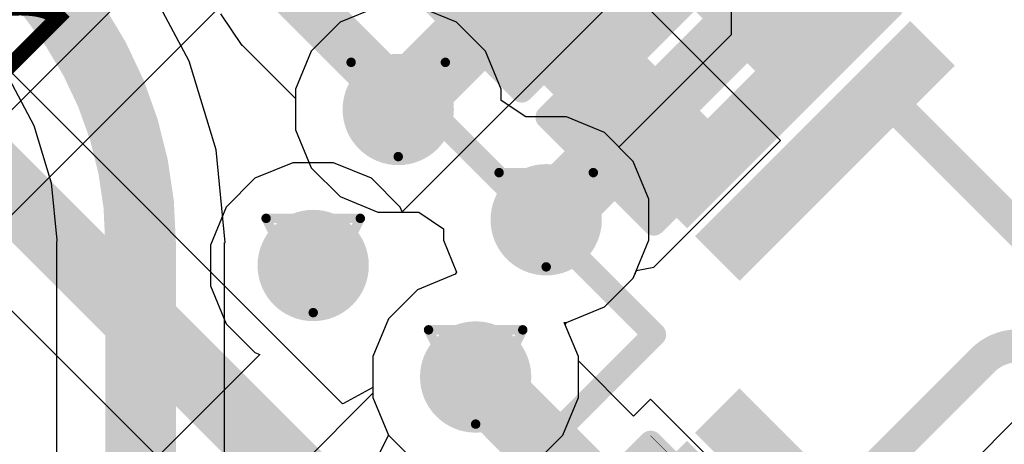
# Model space of a CAD drawing. Header units: inches. Extents: x 0 to 12.2, y 0 to 7.
# Tile 81 of 154: x 2.3794 to 2.5884, y 2.3402 to 2.4303. Entities that reach past the tile are written whole.
import ezdxf

# ---------------------------------------------------------------- set-up
doc = ezdxf.new("R2010")
doc.units = ezdxf.units.IN
doc.header["$MEASUREMENT"] = 0
for name, color, linetype in [('Bottom Layer', 5, 'Continuous'), ('Bottom Overlay', 54, 'Continuous'), ('Bottom Paste', 16, 'Continuous'), ('Bottom Solder', 6, 'Continuous'), ('Drill Drawing', 1, 'Continuous'), ('Layer 1', 16, 'Continuous'), ('Layer 2', 76, 'Continuous'), ('Top Layer', 1, 'Continuous'), ('Top Overlay', 2, 'Continuous'), ('Top Paste', 8, 'Continuous'), ('Top Solder', 216, 'Continuous'), ('Via Holes', 16, 'Continuous')]:
    doc.layers.add(name, color=color, linetype=linetype)
doc.styles.add('Arial', font='txt', dxfattribs={"height": 0.2})

# ---------------------------------------------------------------- blocks, each defined once
blk = doc.blocks.new('LQFP_128_EP_14_14__28')
at = {"layer": 'Top Layer'}
for points in [[(0.18504, 0.26967), (0.17716, 0.26967), (0.17716, 0.32873), (0.18504, 0.32873)], [(0.20079, 0.26967), (0.19291, 0.26967), (0.19291, 0.32873), (0.20079, 0.32873)], [(0.21654, 0.26967), (0.20866, 0.26967), (0.20866, 0.32873), (0.21654, 0.32873)], [(0.23229, 0.26967), (0.22441, 0.26967), (0.22441, 0.32873), (0.23229, 0.32873)], [(0.24804, 0.26967), (0.24016, 0.26967), (0.24016, 0.32873), (0.24804, 0.32873)], [(0.26967, 0.24016), (0.26967, 0.24804), (0.32873, 0.24804), (0.32873, 0.24016)]]:
    blk.add_hatch(color=1, dxfattribs=at).paths.add_polyline_path(points)
at = {"layer": 'Top Paste'}
for points in [[(0.18504, 0.26967), (0.17716, 0.26967), (0.17716, 0.32873), (0.18504, 0.32873)], [(0.20079, 0.26967), (0.19291, 0.26967), (0.19291, 0.32873), (0.20079, 0.32873)], [(0.21654, 0.26967), (0.20866, 0.26967), (0.20866, 0.32873), (0.21654, 0.32873)], [(0.23229, 0.26967), (0.22441, 0.26967), (0.22441, 0.32873), (0.23229, 0.32873)], [(0.24804, 0.26967), (0.24016, 0.26967), (0.24016, 0.32873), (0.24804, 0.32873)], [(0.26967, 0.24016), (0.26967, 0.24804), (0.32873, 0.24804), (0.32873, 0.24016)]]:
    blk.add_hatch(color=8, dxfattribs=at).paths.add_polyline_path(points)
at = {"layer": 'Top Solder'}
for points in [[(0.18779, 0.26692), (0.17441, 0.26692), (0.17441, 0.33148), (0.18779, 0.33148)], [(0.20354, 0.26692), (0.19016, 0.26692), (0.19016, 0.33148), (0.20354, 0.33148)], [(0.21929, 0.26692), (0.20591, 0.26692), (0.20591, 0.33148), (0.21929, 0.33148)], [(0.23504, 0.26692), (0.22166, 0.26692), (0.22166, 0.33148), (0.23504, 0.33148)], [(0.25079, 0.26692), (0.23741, 0.26692), (0.23741, 0.33148), (0.25079, 0.33148)], [(0.26692, 0.23741), (0.26692, 0.25079), (0.33148, 0.25079), (0.33148, 0.23741)], [(0.26692, 0.22166), (0.26692, 0.23504), (0.33148, 0.23504), (0.33148, 0.22166)]]:
    blk.add_hatch(color=216, dxfattribs=at).paths.add_polyline_path(points)
at = {"layer": 'Top Overlay', "const_width": 0.005}
for points in [[(-0.24606, 0.24606), (0.24606, 0.24606)], [(0.24606, -0.24606), (0.24606, 0.24606)]]:
    blk.add_lwpolyline(points, dxfattribs=at)
at = {"layer": 'Top Overlay', "const_width": 0.0025}
blk.add_lwpolyline([(0.24481, 0.24606, 1), (0.24731, 0.24606, 1)], format="xyb", close=True, dxfattribs=at)
blk.add_lwpolyline([(0.24481, 0.24606, 1), (0.24731, 0.24606, 1)], format="xyb", close=True, dxfattribs=at)
blk = doc.blocks.new('R___0402_B_142')
at = {"layer": 'Bottom Layer'}
for points in [[(-0.0095, 0.0125), (-0.0095, -0.0125), (-0.0275, -0.0125), (-0.0275, 0.0125)], [(0.0275, 0.0125), (0.0275, -0.0125), (0.0095, -0.0125), (0.0095, 0.0125)]]:
    blk.add_hatch(color=5, dxfattribs=at).paths.add_polyline_path(points)
at = {"layer": 'Bottom Paste'}
for points in [[(-0.0095, 0.0125), (-0.0095, -0.0125), (-0.0275, -0.0125), (-0.0275, 0.0125)], [(0.0275, 0.0125), (0.0275, -0.0125), (0.0095, -0.0125), (0.0095, 0.0125)]]:
    blk.add_hatch(color=16, dxfattribs=at).paths.add_polyline_path(points)
at = {"layer": 'Bottom Solder'}
for points in [[(-0.00733, 0.01467), (-0.00733, -0.01467), (-0.02967, -0.01467), (-0.02967, 0.01467)], [(0.02967, 0.01467), (0.02967, -0.01467), (0.00733, -0.01467), (0.00733, 0.01467)]]:
    blk.add_hatch(color=6, dxfattribs=at).paths.add_polyline_path(points)
at = {"layer": 'Bottom Overlay'}
for points, const_width in [([(-0.031, 0.016), (0.031, 0.016)], 0.005), ([(-0.031, 0.016), (-0.031, -0.016)], 0.005), ([(-0.032, 0.017), (0.032, 0.017)], 0.000127), ([(0.031, 0.016), (0.031, -0.016)], 0.005), ([(-0.031, -0.016), (0.031, -0.016)], 0.005)]:
    blk.add_lwpolyline(points, dxfattribs=dict(at, const_width=const_width))
for points, const_width in [([(-0.03225, 0.016, 1), (-0.02975, 0.016, 1)], 0.0025), ([(-0.03225, 0.016, 1), (-0.02975, 0.016, 1)], 0.0025), ([(-0.03203, 0.017, 1), (-0.03197, 0.017, 1)], 0.0000635), ([(0.02975, 0.016, 1), (0.03225, 0.016, 1)], 0.0025), ([(0.02975, 0.016, 1), (0.03225, 0.016, 1)], 0.0025), ([(0.03197, 0.017, 1), (0.03203, 0.017, 1)], 0.0000635), ([(-0.03225, -0.016, 1), (-0.02975, -0.016, 1)], 0.0025), ([(-0.03225, -0.016, 1), (-0.02975, -0.016, 1)], 0.0025), ([(0.02975, -0.016, 1), (0.03225, -0.016, 1)], 0.0025), ([(0.02975, -0.016, 1), (0.03225, -0.016, 1)], 0.0025)]:
    blk.add_lwpolyline(points, format="xyb", close=True, dxfattribs=dict(at, const_width=const_width))
blk = doc.blocks.new('R___0402_B_155')
at = {"layer": 'Bottom Layer'}
for points in [[(-0.0095, 0.0125), (-0.0095, -0.0125), (-0.0275, -0.0125), (-0.0275, 0.0125)], [(0.0275, 0.0125), (0.0275, -0.0125), (0.0095, -0.0125), (0.0095, 0.0125)]]:
    blk.add_hatch(color=5, dxfattribs=at).paths.add_polyline_path(points)
at = {"layer": 'Bottom Paste'}
for points in [[(-0.0095, 0.0125), (-0.0095, -0.0125), (-0.0275, -0.0125), (-0.0275, 0.0125)], [(0.0275, 0.0125), (0.0275, -0.0125), (0.0095, -0.0125), (0.0095, 0.0125)]]:
    blk.add_hatch(color=16, dxfattribs=at).paths.add_polyline_path(points)
at = {"layer": 'Bottom Solder'}
for points in [[(-0.00733, 0.01467), (-0.00733, -0.01467), (-0.02967, -0.01467), (-0.02967, 0.01467)], [(0.02967, 0.01467), (0.02967, -0.01467), (0.00733, -0.01467), (0.00733, 0.01467)]]:
    blk.add_hatch(color=6, dxfattribs=at).paths.add_polyline_path(points)
at = {"layer": 'Bottom Overlay'}
for points, const_width in [([(-0.031, 0.016), (0.031, 0.016)], 0.005), ([(-0.031, -0.016), (-0.031, 0.016)], 0.005), ([(-0.032, 0.017), (0.032, 0.017)], 0.000127), ([(0.031, -0.016), (0.031, 0.016)], 0.005), ([(-0.031, -0.016), (0.031, -0.016)], 0.005)]:
    blk.add_lwpolyline(points, dxfattribs=dict(at, const_width=const_width))
for points, const_width in [([(-0.03225, 0.016, 1), (-0.02975, 0.016, 1)], 0.0025), ([(-0.03225, 0.016, 1), (-0.02975, 0.016, 1)], 0.0025), ([(-0.03203, 0.017, 1), (-0.03197, 0.017, 1)], 0.0000635), ([(0.02975, 0.016, 1), (0.03225, 0.016, 1)], 0.0025), ([(0.02975, 0.016, 1), (0.03225, 0.016, 1)], 0.0025), ([(0.03197, 0.017, 1), (0.03203, 0.017, 1)], 0.0000635), ([(-0.03225, -0.016, 1), (-0.02975, -0.016, 1)], 0.0025), ([(-0.03225, -0.016, 1), (-0.02975, -0.016, 1)], 0.0025), ([(0.02975, -0.016, 1), (0.03225, -0.016, 1)], 0.0025), ([(0.02975, -0.016, 1), (0.03225, -0.016, 1)], 0.0025)]:
    blk.add_lwpolyline(points, format="xyb", close=True, dxfattribs=dict(at, const_width=const_width))
blk = doc.blocks.new('C___0402_B_323')
at = {"layer": 'Bottom Layer'}
for points in [[(-0.0095, 0.0125), (-0.0095, -0.0125), (-0.0275, -0.0125), (-0.0275, 0.0125)], [(0.0275, 0.0125), (0.0275, -0.0125), (0.0095, -0.0125), (0.0095, 0.0125)]]:
    blk.add_hatch(color=5, dxfattribs=at).paths.add_polyline_path(points)
at = {"layer": 'Bottom Paste'}
for points in [[(-0.0095, 0.0125), (-0.0095, -0.0125), (-0.0275, -0.0125), (-0.0275, 0.0125)], [(0.0275, 0.0125), (0.0275, -0.0125), (0.0095, -0.0125), (0.0095, 0.0125)]]:
    blk.add_hatch(color=16, dxfattribs=at).paths.add_polyline_path(points)
at = {"layer": 'Bottom Solder'}
for points in [[(-0.00714, 0.01486), (-0.00714, -0.01486), (-0.02986, -0.01486), (-0.02986, 0.01486)], [(0.02986, 0.01486), (0.02986, -0.01486), (0.00714, -0.01486), (0.00714, 0.01486)]]:
    blk.add_hatch(color=6, dxfattribs=at).paths.add_polyline_path(points)
at = {"layer": 'Bottom Overlay', "const_width": 0.005}
for points in [[(-0.011, 0.016), (-0.031, 0.016)], [(-0.031, -0.016), (-0.031, 0.016)], [(0.031, 0.016), (0.011, 0.016)], [(0.031, -0.016), (0.031, 0.016)], [(-0.011, -0.016), (-0.031, -0.016)], [(0.031, -0.016), (0.011, -0.016)]]:
    blk.add_lwpolyline(points, dxfattribs=at)
at = {"layer": 'Bottom Overlay', "const_width": 0.0025}
for points in [[(-0.03225, 0.016, 1), (-0.02975, 0.016, 1)], [(-0.03225, 0.016, 1), (-0.02975, 0.016, 1)], [(-0.01225, 0.016, 1), (-0.00975, 0.016, 1)], [(0.00975, 0.016, 1), (0.01225, 0.016, 1)], [(0.02975, 0.016, 1), (0.03225, 0.016, 1)], [(0.02975, 0.016, 1), (0.03225, 0.016, 1)], [(-0.03225, -0.016, 1), (-0.02975, -0.016, 1)], [(-0.03225, -0.016, 1), (-0.02975, -0.016, 1)], [(-0.01225, -0.016, 1), (-0.00975, -0.016, 1)], [(0.00975, -0.016, 1), (0.01225, -0.016, 1)], [(0.02975, -0.016, 1), (0.03225, -0.016, 1)], [(0.02975, -0.016, 1), (0.03225, -0.016, 1)]]:
    blk.add_lwpolyline(points, format="xyb", close=True, dxfattribs=at)

msp = doc.modelspace()

# ---------------------------------------------------------------- hatches: boundary and pattern name
at = {"layer": 'Bottom Layer'}
h = msp.add_hatch(color=5, dxfattribs=at)
edge = h.paths.add_edge_path()
edge.add_arc((2.45976, 2.41129), 0.01181, 0, 360)
h = msp.add_hatch(color=5, dxfattribs=at)
edge = h.paths.add_edge_path()
edge.add_arc((2.49116, 2.38789), 0.01181, 0, 360)
h = msp.add_hatch(color=5, dxfattribs=at)
edge = h.paths.add_edge_path()
edge.add_arc((2.44171, 2.37819), 0.01181, 0, 360)
h = msp.add_hatch(color=5, dxfattribs=at)
edge = h.paths.add_edge_path()
edge.add_arc((2.47619, 2.35453), 0.01181, 0, 360)
at = {"layer": 'Layer 1'}
h = msp.add_hatch(color=16, dxfattribs=at)
edge = h.paths.add_edge_path()
edge.add_arc((2.45976, 2.41129), 0.01181, 0, 360)
h = msp.add_hatch(color=16, dxfattribs=at)
edge = h.paths.add_edge_path()
edge.add_arc((2.49116, 2.38789), 0.01181, 0, 360)
h = msp.add_hatch(color=16, dxfattribs=at)
edge = h.paths.add_edge_path()
edge.add_arc((2.44171, 2.37819), 0.01181, 0, 360)
h = msp.add_hatch(color=16, dxfattribs=at)
edge = h.paths.add_edge_path()
edge.add_arc((2.47619, 2.35453), 0.01181, 0, 360)
at = {"layer": 'Layer 2'}
h = msp.add_hatch(color=76, dxfattribs=at)
edge = h.paths.add_edge_path()
edge.add_arc((2.45976, 2.41129), 0.01181, 0, 360)
h = msp.add_hatch(color=76, dxfattribs=at)
edge = h.paths.add_edge_path()
edge.add_arc((2.49116, 2.38789), 0.01181, 0, 360)
h = msp.add_hatch(color=76, dxfattribs=at)
edge = h.paths.add_edge_path()
edge.add_arc((2.44171, 2.37819), 0.01181, 0, 360)
h = msp.add_hatch(color=76, dxfattribs=at)
edge = h.paths.add_edge_path()
edge.add_arc((2.47619, 2.35453), 0.01181, 0, 360)
at = {"layer": 'Top Layer'}
h = msp.add_hatch(color=1, dxfattribs=at)
edge = h.paths.add_edge_path()
edge.add_arc((2.45976, 2.41129), 0.01181, 0, 360)
h = msp.add_hatch(color=1, dxfattribs=at)
edge = h.paths.add_edge_path()
edge.add_arc((2.49116, 2.38789), 0.01181, 0, 360)
h = msp.add_hatch(color=1, dxfattribs=at)
edge = h.paths.add_edge_path()
edge.add_arc((2.44171, 2.37819), 0.01181, 0, 360)
h = msp.add_hatch(color=1, dxfattribs=at)
edge = h.paths.add_edge_path()
edge.add_arc((2.47619, 2.35453), 0.01181, 0, 360)
at = {"layer": 'Via Holes'}
h = msp.add_hatch(color=7, dxfattribs=at)
edge = h.paths.add_edge_path()
edge.add_arc((2.45976, 2.41129), 0.00591, 0, 360)
h = msp.add_hatch(color=7, dxfattribs=at)
edge = h.paths.add_edge_path()
edge.add_arc((2.49116, 2.38789), 0.00591, 0, 360)
h = msp.add_hatch(color=7, dxfattribs=at)
edge = h.paths.add_edge_path()
edge.add_arc((2.44171, 2.37819), 0.00591, 0, 360)
h = msp.add_hatch(color=7, dxfattribs=at)
edge = h.paths.add_edge_path()
edge.add_arc((2.47619, 2.35453), 0.00591, 0, 360)

# ---------------------------------------------------------------- linework, layer by layer
at = {"layer": 'Bottom Layer'}
for p, q in [((2.07018, 2.6761), (2.43594, 2.31034)), ((2.44791, 2.34884), (2.35425, 2.4425)), ((2.54088, 2.4047), (2.51274, 2.43284)), ((2.45089, 2.43123), (2.4474, 2.42978)), ((2.4474, 2.42978), (2.44127, 2.42365)), ((2.44127, 2.42365), (2.43795, 2.41563)), ((2.43795, 2.41563), (2.43795, 2.40695)), ((2.43795, 2.40695), (2.44127, 2.39894)), ((2.51401, 2.37783), (2.54088, 2.4047)), ((2.44127, 2.39894), (2.4474, 2.3928)), ((2.4474, 2.3928), (2.45542, 2.38948)), ((2.45542, 2.38948), (2.4641, 2.38948)), ((2.4641, 2.38948), (2.46935, 2.38597)), ((2.46935, 2.38597), (2.46935, 2.38355)), ((2.46935, 2.38355), (2.47215, 2.3768)), ((2.47185, 2.37634), (2.46383, 2.37302)), ((2.47215, 2.3768), (2.47185, 2.37634)), ((2.50965, 2.37553), (2.5103, 2.37709)), ((2.5103, 2.37709), (2.51401, 2.37783)), ((2.51401, 2.37783), (2.51401, 2.37783)), ((2.50352, 2.3694), (2.50965, 2.37553)), ((2.46383, 2.37302), (2.45769, 2.36689)), ((2.4955, 2.36608), (2.50352, 2.3694)), ((2.45769, 2.36689), (2.45437, 2.35887)), ((2.4952, 2.36563), (2.4955, 2.36608)), ((2.498, 2.35887), (2.4952, 2.36563)), ((2.45437, 2.35887), (2.45437, 2.35228)), ((2.498, 2.35796), (2.498, 2.35887)), ((2.50972, 2.34623), (2.498, 2.35796)), ((2.45437, 2.35228), (2.44812, 2.34889)), ((2.51333, 2.34983), (2.50972, 2.34623)), ((2.5402, 2.32296), (2.51333, 2.34983)), ((2.44812, 2.34889), (2.44791, 2.34884))]:
    msp.add_line(p, q, dxfattribs=at)
for points, const_width in [([(2.07791, 2.69361), (2.45775, 2.31377)], 0.015), ([(2.46282, 2.41474), (2.48349, 2.43541)], 0.015), ([(2.49116, 2.38789), (2.51045, 2.40718)], 0.015), ([(2.51045, 2.40718), (2.51154, 2.40718)], 0.007), ([(2.47619, 2.35453), (2.51023, 2.32049)], 0.015)]:
    msp.add_lwpolyline(points, dxfattribs=dict(at, const_width=const_width))
for points, const_width in [([(2.47974, 2.43541, 1), (2.48724, 2.43541, 1)], 0.0075), ([(2.45907, 2.41474, 1), (2.46657, 2.41474, 1)], 0.0075), ([(2.5067, 2.40718, 1), (2.5142, 2.40718, 1)], 0.0075), ([(2.5087, 2.40718, 1), (2.5122, 2.40718, 1)], 0.0035), ([(2.50979, 2.40718, 1), (2.51329, 2.40718, 1)], 0.0035), ([(2.48741, 2.38789, 1), (2.49491, 2.38789, 1)], 0.0075), ([(2.47244, 2.35453, 1), (2.47994, 2.35453, 1)], 0.0075)]:
    msp.add_lwpolyline(points, format="xyb", close=True, dxfattribs=dict(at, const_width=const_width))
at = {"layer": 'Drill Drawing', "const_width": 0.002}
for points in [[(2.44976, 2.42129), (2.46976, 2.42129)], [(2.44976, 2.42129), (2.45976, 2.40129)], [(2.45976, 2.40129), (2.46976, 2.42129)], [(2.48116, 2.39789), (2.50116, 2.39789)], [(2.48116, 2.39789), (2.49116, 2.37789)], [(2.49116, 2.37789), (2.50116, 2.39789)], [(2.43171, 2.38819), (2.45171, 2.38819)], [(2.43171, 2.38819), (2.44171, 2.36819)], [(2.44171, 2.36819), (2.45171, 2.38819)], [(2.46619, 2.36453), (2.48619, 2.36453)], [(2.46619, 2.36453), (2.47619, 2.34453)], [(2.47619, 2.34453), (2.48619, 2.36453)]]:
    msp.add_lwpolyline(points, dxfattribs=at)
at = {"layer": 'Drill Drawing', "const_width": 0.001}
for points in [[(2.44926, 2.42129, 1), (2.45026, 2.42129, 1)], [(2.44926, 2.42129, 1), (2.45026, 2.42129, 1)], [(2.46926, 2.42129, 1), (2.47026, 2.42129, 1)], [(2.46926, 2.42129, 1), (2.47026, 2.42129, 1)], [(2.45926, 2.40129, 1), (2.46026, 2.40129, 1)], [(2.45926, 2.40129, 1), (2.46026, 2.40129, 1)], [(2.48066, 2.39789, 1), (2.48166, 2.39789, 1)], [(2.48066, 2.39789, 1), (2.48166, 2.39789, 1)], [(2.50066, 2.39789, 1), (2.50166, 2.39789, 1)], [(2.50066, 2.39789, 1), (2.50166, 2.39789, 1)], [(2.43121, 2.38819, 1), (2.43221, 2.38819, 1)], [(2.43121, 2.38819, 1), (2.43221, 2.38819, 1)], [(2.45121, 2.38819, 1), (2.45221, 2.38819, 1)], [(2.45121, 2.38819, 1), (2.45221, 2.38819, 1)], [(2.49066, 2.37789, 1), (2.49166, 2.37789, 1)], [(2.49066, 2.37789, 1), (2.49166, 2.37789, 1)], [(2.44121, 2.36819, 1), (2.44221, 2.36819, 1)], [(2.44121, 2.36819, 1), (2.44221, 2.36819, 1)], [(2.46569, 2.36453, 1), (2.46669, 2.36453, 1)], [(2.46569, 2.36453, 1), (2.46669, 2.36453, 1)], [(2.48569, 2.36453, 1), (2.48669, 2.36453, 1)], [(2.48569, 2.36453, 1), (2.48669, 2.36453, 1)], [(2.47569, 2.34453, 1), (2.47669, 2.34453, 1)], [(2.47569, 2.34453, 1), (2.47669, 2.34453, 1)]]:
    msp.add_lwpolyline(points, format="xyb", close=True, dxfattribs=at)
at = {"layer": 'Layer 1'}
for p, q in [((2.45542, 2.4331), (2.4474, 2.42978)), ((2.47211, 2.42978), (2.4641, 2.4331)), ((2.4474, 2.42978), (2.44127, 2.42365)), ((2.47825, 2.42365), (2.47211, 2.42978)), ((2.44127, 2.42365), (2.43795, 2.41563)), ((2.48157, 2.41563), (2.47825, 2.42365)), ((2.43795, 2.41563), (2.43795, 2.40695)), ((2.48157, 2.41321), (2.48157, 2.41563)), ((2.48682, 2.4097), (2.48157, 2.41321)), ((2.4955, 2.4097), (2.48682, 2.4097)), ((2.50352, 2.40638), (2.4955, 2.4097)), ((2.43795, 2.40695), (2.44127, 2.39894)), ((2.50965, 2.40024), (2.50352, 2.40638)), ((2.51297, 2.39223), (2.50965, 2.40024)), ((2.44127, 2.39894), (2.4474, 2.3928)), ((2.4474, 2.3928), (2.45542, 2.38948)), ((2.51297, 2.38355), (2.51297, 2.39223)), ((2.45542, 2.38948), (2.4641, 2.38948)), ((2.4641, 2.38948), (2.46935, 2.38597)), ((2.46935, 2.38597), (2.46935, 2.38355)), ((2.46935, 2.38355), (2.47215, 2.3768)), ((2.50965, 2.37553), (2.51297, 2.38355)), ((2.47185, 2.37634), (2.46383, 2.37302)), ((2.47215, 2.3768), (2.47185, 2.37634)), ((2.50352, 2.3694), (2.50965, 2.37553)), ((2.46383, 2.37302), (2.45769, 2.36689)), ((2.4955, 2.36608), (2.50352, 2.3694)), ((2.45769, 2.36689), (2.45437, 2.35887)), ((2.4952, 2.36563), (2.4955, 2.36608)), ((2.498, 2.35887), (2.4952, 2.36563)), ((2.45437, 2.35887), (2.45437, 2.35019)), ((2.498, 2.35019), (2.498, 2.35887)), ((2.45437, 2.35019), (2.45769, 2.34218)), ((2.49468, 2.34218), (2.498, 2.35019)), ((2.45769, 2.34218), (2.4544, 2.33558)), ((2.48854, 2.33604), (2.49468, 2.34218))]:
    msp.add_line(p, q, dxfattribs=at)
at = {"layer": 'Layer 2'}
for p, q in [((2.5305, 2.42723), (2.5305, 2.466)), ((2.42738, 2.46086), (2.13555, 2.16903)), ((2.15131, 2.16251), (2.44648, 2.45767)), ((2.51508, 2.44401), (2.46061, 2.38954)), ((2.50658, 2.40331), (2.5305, 2.42723)), ((2.50965, 2.40024), (2.50658, 2.40331)), ((2.43737, 2.4), (2.42935, 2.39668)), ((2.44605, 2.4), (2.43737, 2.4)), ((2.45406, 2.39668), (2.44605, 2.4)), ((2.51297, 2.39223), (2.50965, 2.40024)), ((2.42935, 2.39668), (2.42322, 2.39055)), ((2.4602, 2.39055), (2.45406, 2.39668)), ((2.51297, 2.38355), (2.51297, 2.39223)), ((2.42322, 2.39055), (2.4199, 2.38253)), ((2.46061, 2.38954), (2.4602, 2.39055)), ((2.4199, 2.38253), (2.4199, 2.37385)), ((2.50965, 2.37553), (2.51297, 2.38355)), ((2.50352, 2.3694), (2.50965, 2.37553)), ((2.4199, 2.37385), (2.42322, 2.36584)), ((2.4955, 2.36608), (2.50352, 2.3694)), ((2.42322, 2.36584), (2.42935, 2.3597)), ((2.498, 2.35887), (2.49501, 2.36608)), ((2.49501, 2.36608), (2.4955, 2.36608)), ((2.42935, 2.3597), (2.43036, 2.35929)), ((2.43036, 2.35929), (2.23358, 2.16251)), ((2.498, 2.35019), (2.498, 2.35887)), ((2.4193, 2.31603), (2.45437, 2.3511)), ((2.45437, 2.3511), (2.45437, 2.35019)), ((2.45437, 2.35019), (2.45769, 2.34218)), ((2.49468, 2.34218), (2.498, 2.35019)), ((2.45769, 2.34218), (2.46383, 2.33604)), ((2.48854, 2.33604), (2.49468, 2.34218))]:
    msp.add_line(p, q, dxfattribs=at)
at = {"layer": 'Top Layer'}
for p, q in [((2.41539, 2.42157), (2.40759, 2.43617)), ((2.42203, 2.43161), (2.42653, 2.42486)), ((2.42653, 2.42486), (2.42663, 2.42496)), ((2.42663, 2.42496), (2.42663, 2.42496)), ((2.42663, 2.42496), (2.43795, 2.41364)), ((2.42112, 2.4027), (2.41539, 2.42157)), ((2.37644, 2.41914), (2.38244, 2.40792)), ((2.43795, 2.41364), (2.43795, 2.40695)), ((2.38244, 2.40792), (2.38613, 2.39574)), ((2.43795, 2.40695), (2.44127, 2.39894)), ((2.42305, 2.38307), (2.42112, 2.4027)), ((2.44127, 2.39894), (2.4474, 2.3928)), ((2.38613, 2.39574), (2.38733, 2.38359)), ((2.4474, 2.3928), (2.45542, 2.38948)), ((2.45542, 2.38948), (2.4641, 2.38948)), ((2.4641, 2.38948), (2.46935, 2.38597)), ((2.46935, 2.38597), (2.46935, 2.38355)), ((2.38733, 2.38359), (2.38722, 2.38307)), ((2.38722, 2.38307), (2.38722, 2.31242)), ((2.42291, 2.31242), (2.42291, 2.38307)), ((2.42291, 2.38307), (2.42305, 2.38307)), ((2.46935, 2.38355), (2.47215, 2.3768)), ((2.47185, 2.37634), (2.46383, 2.37302)), ((2.47215, 2.3768), (2.47185, 2.37634)), ((2.46383, 2.37302), (2.45769, 2.36689)), ((2.45769, 2.36689), (2.45437, 2.35887)), ((2.45437, 2.35887), (2.45437, 2.35019)), ((2.45437, 2.35019), (2.45769, 2.34218)), ((2.5699, 2.32469), (2.59136, 2.34615)), ((2.45769, 2.34218), (2.4544, 2.33558))]:
    msp.add_line(p, q, dxfattribs=at)
for points, const_width in [([(2.52804, 2.42477), (2.70027, 2.597)], 0.007), ([(2.53918, 2.41363), (2.59193, 2.46638)], 0.007), ([(2.43636, 2.43469), (2.45976, 2.41129)], 0.007), ([(2.49116, 2.38789), (2.52804, 2.42477)], 0.007), ([(2.55032, 2.40249), (2.56218, 2.41436)], 0.007), ([(2.56218, 2.41436), (2.5628, 2.41436)], 0.007), ([(2.5628, 2.41436), (2.60788, 2.36928)], 0.007), ([(2.40507, 2.29942), (2.40507, 2.38307)], 0.015), ([(2.55032, 2.32457), (2.58374, 2.358)], 0.007), ([(2.476, 2.35434), (2.52804, 2.3023)], 0.007)]:
    msp.add_lwpolyline(points, dxfattribs=dict(at, const_width=const_width))
for points, const_width in [([(2.3809, 2.44146, -0.198781), (2.40507, 2.38307)], 0.015), ([(2.58374, 2.358, -0.414214), (2.59897, 2.358)], 0.007)]:
    msp.add_lwpolyline(points, format="xyb", dxfattribs=dict(at, const_width=const_width))
for points, const_width in [([(2.52629, 2.42477, 1), (2.52979, 2.42477, 1)], 0.0035), ([(2.52629, 2.42477, 1), (2.52979, 2.42477, 1)], 0.0035), ([(2.53743, 2.41363, 1), (2.54093, 2.41363, 1)], 0.0035), ([(2.56044, 2.41436, 1), (2.56393, 2.41436, 1)], 0.0035), ([(2.56044, 2.41436, 1), (2.56393, 2.41436, 1)], 0.0035), ([(2.56105, 2.41436, 1), (2.56455, 2.41436, 1)], 0.0035), ([(2.56105, 2.41436, 1), (2.56455, 2.41436, 1)], 0.0035), ([(2.45801, 2.41129, 1), (2.46151, 2.41129, 1)], 0.0035), ([(2.54857, 2.40249, 1), (2.55207, 2.40249, 1)], 0.0035), ([(2.48941, 2.38789, 1), (2.49291, 2.38789, 1)], 0.0035), ([(2.40132, 2.38307, 1), (2.40882, 2.38307, 1)], 0.0075), ([(2.40132, 2.38307, 1), (2.40882, 2.38307, 1)], 0.0075), ([(2.58199, 2.358, 1), (2.58549, 2.358, 1)], 0.0035), ([(2.58199, 2.358, 1), (2.58549, 2.358, 1)], 0.0035), ([(2.47425, 2.35434, 1), (2.47775, 2.35434, 1)], 0.0035)]:
    msp.add_lwpolyline(points, format="xyb", close=True, dxfattribs=dict(at, const_width=const_width))

# ---------------------------------------------------------------- block references
for name, p, rotation in [('LQFP_128_EP_14_14__28', (2.16614, 2.36353), 315), ('R___0402_B_142', (2.49657, 2.44849), 45), ('C___0402_B_323', (2.52462, 2.42026), 225), ('R___0402_B_155', (2.52393, 2.3074), 315)]:
    msp.add_blockref(name, p, dxfattribs=dict(rotation=rotation))

# ---------------------------------------------------------------- texts
at = {"layer": 'Bottom Overlay', "style": 'Arial', "text_generation_flag": 2}
msp.add_text('R23', height=0.03, rotation=45, dxfattribs=at).set_placement((2.41291, 2.45385))

doc.saveas('drawing.dxf')
